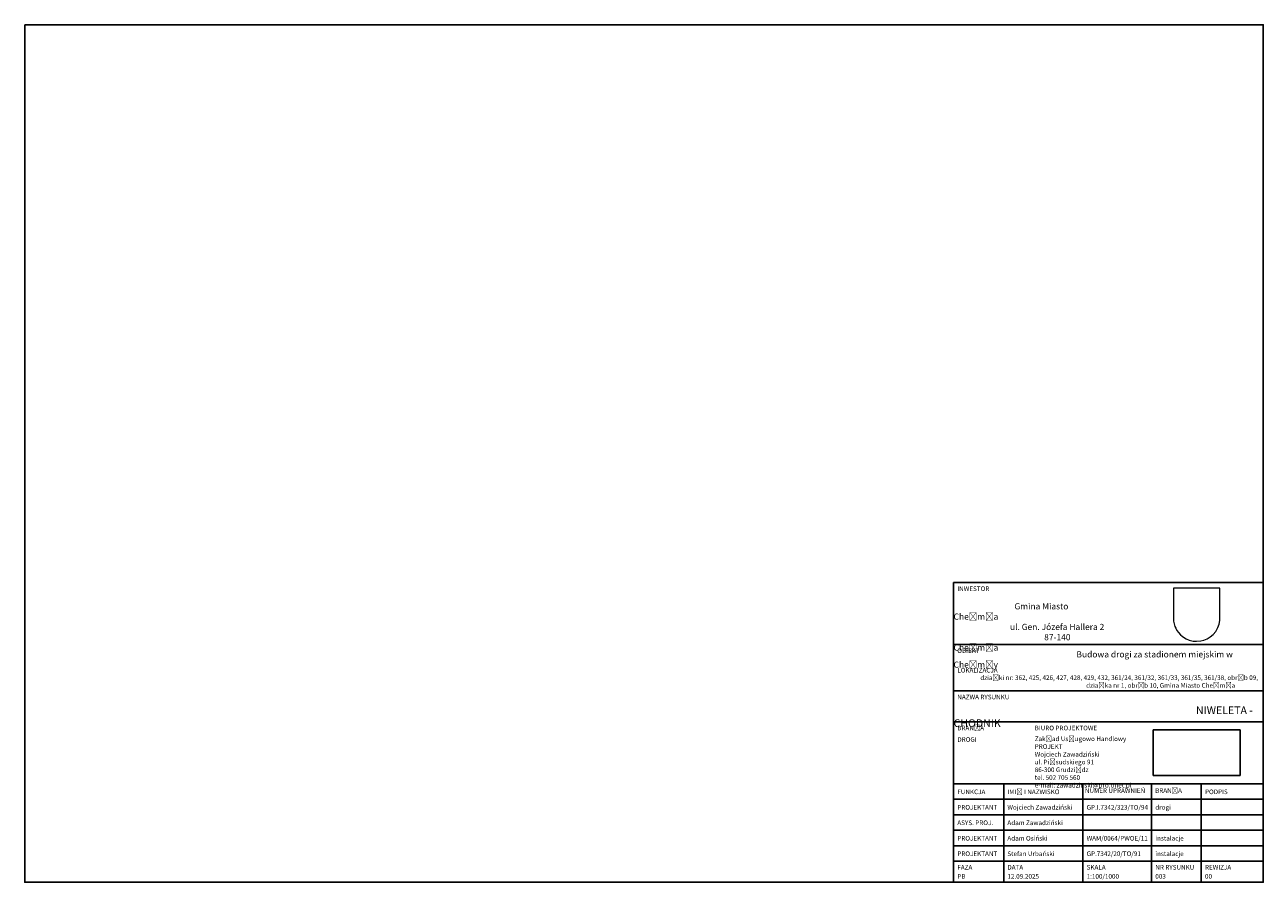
# Model space of a CAD drawing. Header units: metres. Extents: x 6539540 to 6543249, y 5894370 to 5895874.
# Tile 2 of 91: x 6541208 to 6541608, y 5895092 to 5895369. Entities that reach past the tile are written whole.
import ezdxf

# ---------------------------------------------------------------- set-up
doc = ezdxf.new("R2010")
doc.units = ezdxf.units.M
doc.header["$XCLIPFRAME"] = 0
for name, color, linetype, lineweight in [('000_CAJETIN', 250, 'Continuous', 0), ('_dr kreskowanie', 1, 'Continuous', 0), ('_dr opis', 7, 'Continuous', 25)]:
    doc.layers.add(name, color=color, linetype=linetype, lineweight=lineweight)
doc.layers.add('_tabelka', color=7, linetype='Continuous')
doc.styles.add('ARIAL', font='arial.ttf')
picture_1 = doc.add_image_def('image1.jpg', size_in_pixel=(428, 224))
picture_2 = doc.add_image_def('image2.png', size_in_pixel=(210, 240))

msp = doc.modelspace()

# ---------------------------------------------------------------- linework, layer by layer
at = {"layer": '000_CAJETIN', "lineweight": 13}
msp.add_lwpolyline([(6541508.467, 5895188.88), (6541608.467, 5895188.88), (6541608.467, 5895092.08), (6541508.467, 5895092.08)], close=True, dxfattribs=at)
at = {"layer": '_dr opis', "flags": 128}
msp.add_lwpolyline([(6541208.467, 5895369.08), (6541208.467, 5895092.08), (6541608.467, 5895092.08), (6541608.467, 5895369.08)], close=True, dxfattribs=at)
at = {"layer": '_dr opis', "linetype": 'Continuous'}
msp.add_lwpolyline([(6541508.467, 5895188.88), (6541608.467, 5895188.88), (6541608.467, 5895092.08), (6541508.467, 5895092.08)], close=True, dxfattribs=at)
at = {"layer": '_tabelka', "flags": 128}
for points in [[(6541508.467, 5895188.88), (6541508.467, 5895168.88), (6541608.467, 5895168.88), (6541608.467, 5895188.88), (6541508.467, 5895188.88)], [(6541508.467, 5895188.88), (6541608.467, 5895188.88)], [(6541508.467, 5895168.88), (6541508.467, 5895153.88), (6541608.467, 5895153.88), (6541608.467, 5895168.88), (6541508.467, 5895168.88)], [(6541508.467, 5895153.88), (6541508.467, 5895143.88), (6541608.467, 5895143.88), (6541608.467, 5895153.88)], [(6541508.467, 5895143.88), (6541508.467, 5895123.88), (6541608.467, 5895123.88), (6541608.467, 5895143.88)], [(6541508.467, 5895123.88), (6541608.467, 5895123.88)], [(6541524.637, 5895098.88), (6541524.637, 5895123.88)], [(6541550.243, 5895098.88), (6541550.243, 5895123.88)], [(6541572.419, 5895098.88), (6541572.419, 5895123.88)], [(6541588.467, 5895123.88), (6541588.467, 5895098.88)], [(6541508.467, 5895118.88), (6541608.467, 5895118.88)], [(6541508.467, 5895113.88), (6541608.467, 5895113.88)], [(6541508.467, 5895108.88), (6541608.467, 5895108.88)], [(6541508.467, 5895098.88), (6541608.467, 5895098.88)]]:
    msp.add_lwpolyline(points, dxfattribs=at)
at = {"layer": '_tabelka'}
for points in [[(6541508.467, 5895123.88), (6541608.467, 5895123.88), (6541608.467, 5895103.88), (6541508.467, 5895103.88)], [(6541508.467, 5895098.88), (6541524.637, 5895098.88), (6541524.637, 5895092.08), (6541508.467, 5895092.08)], [(6541524.637, 5895098.88), (6541550.243, 5895098.88), (6541550.243, 5895092.08), (6541524.637, 5895092.08)], [(6541550.243, 5895098.88), (6541572.419, 5895098.88), (6541572.419, 5895092.08), (6541550.243, 5895092.08)], [(6541572.419, 5895098.88), (6541588.467, 5895098.88), (6541588.467, 5895092.08), (6541572.419, 5895092.08)], [(6541588.467, 5895098.88), (6541608.467, 5895098.88), (6541608.467, 5895092.08), (6541588.467, 5895092.08)]]:
    msp.add_lwpolyline(points, close=True, dxfattribs=at)

# ---------------------------------------------------------------- texts
at = {"layer": '_tabelka', "char_height": 1.5, "attachment_point": 1, "style": 'ARIAL'}
for s, width, insert in [('INWESTOR', 18.97276, (6541509.656, 5895187.655)), ('OBIEKT', 18.97276, (6541509.656, 5895167.655)), ('LOKALIZACJA', 18.97276, (6541509.656, 5895161.321)), ('\\pi5.7387;działki nr: 362, 425, 426, 427, 428, 429, 432, 361/24, 361/32, 361/33, 361/35, 361/38, obręb 09, \\P\\pi28.533;działka nr 1, obręb 10, Gmina Miasto Chełmża', 100, (6541508.467, 5895158.913)), ('NAZWA RYSUNKU', 18.97276, (6541509.656, 5895152.655)), ('BRANŻA', 18.97276, (6541509.656, 5895142.655)), ('BIURO PROJEKTOWE', 32.98341, (6541534.656, 5895142.655)), ('Zakład Usługowo Handlowy PROJEKT\\PWojciech Zawadziński\\Pul. Piłsudskiego 91\\P86-300 Grudziądz\\Ptel. 502 705 560\\Pe-mail: zawadzinski@pro.onet.pl', 37.90161, (6541534.656, 5895139.164)), ('Wojciech Zawadziński', 23.01028, (6541525.826, 5895117.035)), ('Adam Zawadziński', 23.01028, (6541525.826, 5895112.035)), ('Adam Osiński', 23.01028, (6541525.826, 5895107.035)), ('WAM/0064/PWOE/11', 18.97276, (6541551.431, 5895107.035)), ('instalacje', 18.97276, (6541573.607, 5895107.035)), ('Stefan Urbański', 23.01028, (6541525.826, 5895102.035)), ('GP.7342/20/TO/91', 18.97276, (6541551.431, 5895102.035)), ('instalacje', 18.97276, (6541573.607, 5895102.035)), ('FAZA', 18.97276, (6541509.656, 5895097.655)), ('DATA', 18.97276, (6541525.826, 5895097.655)), ('SKALA', 18.97276, (6541551.431, 5895097.655)), ('NR RYSUNKU', 18.97276, (6541573.607, 5895097.655)), ('REWIZJA', 18.97276, (6541589.656, 5895097.655))]:
    msp.add_mtext_dynamic_manual_height_columns(s, width=width, gutter_width=12.5, heights=[0], dxfattribs=dict(at, insert=insert))
at = {"layer": '_tabelka', "attachment_point": 1}
for s, width, insert, char_height in [('\\pi9.8213;{\\fArial|b1|i0|c238|p34;Gmina Miasto Chełmża\\P\\pi9.0948;ul. Gen. Józefa Hallera 2\\P\\pi14.621;87-140 Chełmża}', 50, (6541508.467, 5895182.221), 2), ('\\pi19.835;{\\fArial|b0|i0|c238|p34;Budowa drogi za stadionem miejskim w Chełmży}', 100, (6541508.467, 5895166.703), 2), ('\\pi31.314;{\\fArial|b1|i0|c238|p34;NIWELETA - CHODNIK}', 100, (6541508.467, 5895148.88), 2.5), ('{\\fArial|b1|i0|c238|p34;DROGI}', 18.97276, (6541509.656, 5895138.935), 1.5), ('{\\fArial|b1|i0|c238|p34;FUNKCJA}', 18.97276, (6541509.656, 5895122.035), 1.5), ('{\\fArial|b1|i0|c238|p34;IMIĘ I NAZWISKO}', 18.97276, (6541525.826, 5895122.035), 1.5), ('{\\fArial|b1|i0|c238|p34;NUMER UPRAWNIEŃ}', 20.98717, (6541550.879, 5895122.416), 1.5), ('{\\fArial|b1|i0|c238|p34;BRANŻA}', 18.97276, (6541573.539, 5895122.442), 1.5), ('{\\fArial|b1|i0|c238|p34;PODPIS}', 18.97276, (6541589.656, 5895122.035), 1.5), ('{\\fArial|b1|i0|c238|p34;PROJEKTANT}', 18.97276, (6541509.656, 5895117.035), 1.5), ('{\\fArial|b0|i0|c238|p34;GP.I.7342/323/TO/94}', 18.97276, (6541551.431, 5895117.035), 1.5), ('{\\fArial|b0|i0|c238|p34;drogi}', 18.97276, (6541573.607, 5895117.035), 1.5), ('{\\fArial|b1|i0|c238|p34;ASYS. PROJ.}', 18.97276, (6541509.656, 5895112.035), 1.5), ('{\\fArial|b1|i0|c238|p34;PROJEKTANT}', 18.97276, (6541509.656, 5895107.035), 1.5), ('{\\fArial|b1|i0|c238|p34;PROJEKTANT}', 18.97276, (6541509.656, 5895102.035), 1.5), ('{\\fArial|b1|i0|c238|p34;PB}', 18.97276, (6541509.656, 5895094.734), 1.5), ('{\\fArial|b1|i0|c238|p34;12.09.2025}', 18.97276, (6541525.826, 5895094.734), 1.5), ('{\\fArial|b1|i0|c238|p34;1:100/1000}', 18.97276, (6541551.431, 5895094.734), 1.5), ('{\\fArial|b1|i0|c238|p34;003}', 18.97276, (6541573.607, 5895094.734), 1.5), ('{\\fArial|b1|i0|c238|p34;00}', 18.97276, (6541589.656, 5895094.734), 1.5)]:
    msp.add_mtext_dynamic_manual_height_columns(s, width=width, gutter_width=12.5, heights=[0], dxfattribs=dict(at, insert=insert, char_height=char_height))

# ---------------------------------------------------------------- pictures from other files: only their frames are drawn
at = {"layer": '_dr kreskowanie', "color": 7, "true_color": 0xffffff}
image = msp.add_image(picture_2, insert=(6541579.468, 5895169.907), size_in_units=(15, 17.143), rotation=0, dxfattribs=at)
image.set_boundary_path([(-0.5, -0.5), (-0.5, 135.553), (0.353, 147.892), (1.494, 154.892), (2.914, 161.073), (6.408, 171.967), (9.907, 180.084), (15.544, 190.29), (21.968, 199.416), (31.11, 209.596), (39.17, 216.704), (49.27, 223.803), (57.308, 228.3), (71.058, 234.033), (88.54, 238.28), (104.495, 239.5), (123.732, 237.723), (137.052, 234.326), (152.296, 227.99), (165.603, 219.888), (179.196, 208.292), (190.43, 194.838), (200.516, 176.995), (205.958, 161.538), (208.933, 145.391), (209.5, 134.59), (209.5, -0.5), (-0.5, -0.5)])
at = {"layer": '_tabelka', "color": 7, "true_color": 0xffffff}
image = msp.add_image(picture_1, insert=(6541572.867, 5895126.541), size_in_units=(28.203, 14.76), rotation=0, dxfattribs=at)
image.dxf.flags = 7

doc.saveas('drawing.dxf')
